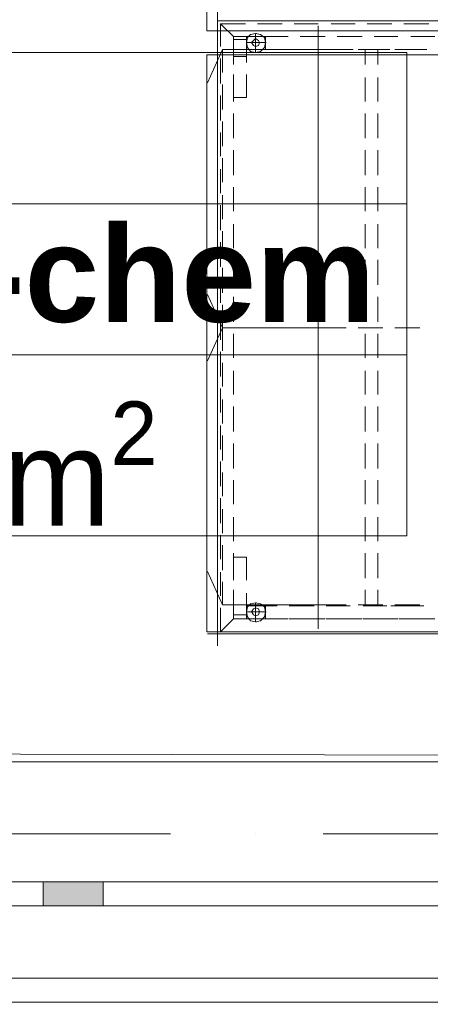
# Model space of a CAD drawing. Header units: millimetres. Extents: x 82175 to 237000, y 24756 to 471700.
# Tile 25 of 256: x 115184 to 116038, y 91874 to 93922. Entities that reach past the tile are written whole.
import ezdxf

# ---------------------------------------------------------------- set-up
doc = ezdxf.new("R2010")
doc.units = ezdxf.units.MM
doc.linetypes.add('Krawędzie ukryte', pattern=[3.912222, 2.822222, -1.09])
doc.linetypes.add('Kropki i Kreski', pattern=[6.702778, 3.527778, -1.763889, 0, -1.411111])
for name, color, linetype in [('- A - ocieplenie', 8, 'Continuous'), ('- strefy pomieszczeń', 8, 'Continuous'), ('2D - Rysunki i Obrazki', 8, 'Continuous'), ('Konstrukcja - Siatka mod', 8, 'Continuous'), ('Konstrukcja - Stropy', 8, 'Continuous'), ('Okna Archicada', 8, 'Continuous')]:
    doc.layers.add(name, color=color, linetype=linetype)
doc.styles.add('STYL_AUTOMATYCZNY_2', font='arial.ttf')
doc.styles.add('STYL_AUTOMATYCZNY_6', font='txt')

msp = doc.modelspace()

# ---------------------------------------------------------------- hatches: boundary and pattern name
at = {"layer": 'Okna Archicada', "linetype": 'Continuous', "lineweight": 13}
for points in [[(115307.5, 92128.9), (115232.5, 92128.9), (115232.5, 92078.9), (115307.5, 92078.9)], [(115307.5, 92078.9), (115357.5, 92078.9), (115357.5, 92128.9), (115307.5, 92128.9)]]:
    msp.add_hatch(color=8, dxfattribs=at).paths.add_polyline_path(points)

# ---------------------------------------------------------------- linework, layer by layer
at = {"layer": '- A - ocieplenie', "color": 8, "linetype": 'Krawędzie ukryte', "lineweight": 20, "ltscale": 100, "flags": 128}
for points in [[(122130, 92078.9), (110530, 92078.9)], [(122330, 91928.9), (110530, 91928.9)], [(110530, 91928.9), (122130, 91928.9)]]:
    msp.add_lwpolyline(points, dxfattribs=at)
at = {"layer": '- strefy pomieszczeń', "color": 8, "linetype": 'Continuous', "lineweight": 13, "ltscale": 100}
for p, q in [((113930.1, 93853.5), (115989.3, 93853.5)), ((115989.3, 93853.5), (115989.3, 93539.2)), ((115989.3, 93539.2), (113930.1, 93539.2)), ((113930.1, 93539.2), (115989.3, 93539.2)), ((115989.3, 93539.2), (115989.3, 93224.9)), ((115989.3, 93224.9), (113930.1, 93224.9)), ((113930.1, 93224.9), (115989.3, 93224.9)), ((115989.3, 93224.9), (115989.3, 92848.4)), ((115989.3, 92848.4), (113930.1, 92848.4))]:
    msp.add_line(p, q, dxfattribs=at)
at = {"layer": '2D - Rysunki i Obrazki', "color": 8, "linetype": 'Continuous', "lineweight": 13, "ltscale": 100, "flags": 128}
for points in [[(115595.3, 95193.1), (115595.3, 93920), (116346, 93920), (116346, 95193.1)], [(115595.3, 95193.1), (115595.3, 93920), (116346, 93920), (116346, 95193.1)], [(116346, 93920), (116346, 95193.1), (115595.3, 95193.1), (115595.3, 93920)], [(115595.3, 95193.1), (115595.3, 93920), (116346, 93920), (116346, 95193.1)], [(115595.3, 95193.1), (115595.3, 93920), (116346, 93920), (116346, 95193.1)], [(116346, 93920), (116346, 95193.1), (115595.3, 95193.1), (115595.3, 93920)], [(115595.3, 95193.1), (115595.3, 93920), (116346, 93920), (116346, 95193.1)], [(116323.3, 95098.9), (116323.3, 93898.9), (115573.3, 93898.9), (115573.3, 95098.9)], [(115595.3, 93920), (115595.3, 92644.7), (116346, 92644.7), (116346, 93920)], [(115595.3, 93920), (115595.3, 92644.7), (116346, 92644.7), (116346, 93920)], [(116346, 92644.7), (116346, 93920), (115595.3, 93920), (115595.3, 92644.7)], [(115595.3, 93920), (115595.3, 92644.7), (116346, 92644.7), (116346, 93920)], [(115595.3, 93920), (115595.3, 92644.7), (116346, 92644.7), (116346, 93920)], [(116346, 92644.7), (116346, 93920), (115595.3, 93920), (115595.3, 92644.7)], [(115595.3, 93920), (115595.3, 92644.7), (116346, 92644.7), (116346, 93920)], [(115655.5, 93886.8), (115655.5, 93859.8), (115694.9, 93859.8), (115694.9, 93886.8)], [(115674.1, 93866), (115680.3, 93868.1), (115682.4, 93874.3), (115680.3, 93878.5), (115674.1, 93882.6), (115670, 93878.5), (115665.8, 93874.3), (115670, 93868.1)], [(115694.9, 93859.8), (115694.9, 93886.8)], [(116323.3, 93848.9), (116323.3, 92648.9), (115573.3, 92648.9), (115573.3, 93848.9)], [(115655.5, 92702.8), (115655.5, 92675.8), (115694.9, 92675.8), (115694.9, 92702.8)], [(115694.9, 92675.8), (115694.9, 92702.8)], [(115674.1, 92682.1), (115680.3, 92684.1), (115682.4, 92690.3), (115680.3, 92696.6), (115674.1, 92698.6), (115670, 92696.6), (115665.8, 92690.3), (115670, 92684.1)]]:
    msp.add_lwpolyline(points, close=True, dxfattribs=at)
for points in [[(115601.6, 93913.7), (115628.5, 93913.7)], [(115601.6, 93913.7), (115628.5, 93913.7)], [(115601.6, 93913.7), (115601.6, 93866)], [(115628.5, 93828.7), (115628.5, 93886.8), (115601.6, 93913.7)], [(115653.4, 93913.7), (115601.6, 93913.7), (115628.5, 93886.8), (115665.8, 93886.8)], [(115601.6, 93913.7), (115653.4, 93913.7)], [(115730.1, 93913.7), (115678.3, 93913.7)], [(115678.3, 93913.7), (115730.1, 93913.7)], [(115804.8, 93913.7), (115755, 93913.7)], [(115755, 93913.7), (115804.8, 93913.7)], [(115804.8, 93909.6), (115804.8, 93231.5)], [(115881.5, 93913.7), (115831.7, 93913.7)], [(115831.7, 93913.7), (115881.5, 93913.7)], [(115958.2, 93913.7), (115906.4, 93913.7)], [(115906.4, 93913.7), (115958.2, 93913.7)], [(116034.9, 93913.7), (115983.1, 93913.7)], [(115983.1, 93913.7), (116034.9, 93913.7)], [(115655.5, 93874.3), (115674.1, 93874.3), (115674.1, 93893)], [(115674.1, 93893), (115663.8, 93890.9), (115657.5, 93884.7), (115655.5, 93874.3), (115657.5, 93864)], [(115674.1, 93893), (115684.5, 93890.9), (115692.8, 93884.7), (115694.9, 93874.3), (115692.8, 93864)], [(115674.1, 93893), (115684.5, 93890.9), (115692.8, 93884.7), (115694.9, 93874.3), (115692.8, 93864)], [(115674.1, 93893), (115676.2, 93893)], [(115628.5, 93880.6), (115628.5, 93832.9)], [(115655.5, 93832.9), (115655.5, 93880.6), (115628.5, 93880.6)], [(115694.9, 93886.8), (115655.5, 93886.8), (115655.5, 93859.8)], [(115694.9, 93886.8), (115655.5, 93886.8), (115655.5, 93859.8)], [(115694.9, 93859.8), (115694.9, 93886.8), (115694.9, 93859.8), (115655.5, 93859.8)], [(115694.9, 93886.8), (115655.5, 93886.8), (115655.5, 93859.8), (115694.9, 93859.8)], [(115674.1, 93853.6), (115663.8, 93855.7), (115657.5, 93864), (115655.5, 93874.3), (115657.5, 93884.7)], [(115674.1, 93853.6), (115663.8, 93855.7), (115657.5, 93864), (115655.5, 93874.3), (115657.5, 93884.7)], [(115655.5, 93874.3), (115657.5, 93874.3)], [(115674.1, 93853.6), (115684.5, 93855.7), (115692.8, 93864), (115694.9, 93874.3), (115692.8, 93884.7)], [(115674.1, 93874.3), (115676.2, 93874.3)], [(115694.9, 93874.3), (115674.1, 93874.3), (115674.1, 93853.6)], [(115674.1, 93874.3), (115676.2, 93874.3)], [(115692.8, 93886.8), (115742.6, 93886.8)], [(115694.9, 93859.8), (115694.9, 93886.8)], [(115694.9, 93886.8), (115694.9, 93859.8), (115726, 93859.8)], [(115694.9, 93874.3), (115696.9, 93874.3)], [(115767.4, 93886.8), (115819.3, 93886.8)], [(115844.2, 93886.8), (115896, 93886.8)], [(115920.9, 93886.8), (115970.6, 93886.8)], [(115997.6, 93886.8), (116047.4, 93886.8)], [(115605.7, 93859.8), (115574.2, 93790.6)], [(115634.7, 93859.8), (115605.7, 93859.8), (115605.7, 93812.1)], [(115605.7, 93859.8), (115854.5, 93859.8)], [(115694.9, 93859.8), (115655.5, 93859.8)], [(115711.5, 93859.8), (115659.6, 93859.8)], [(115674.1, 93853.6), (115676.2, 93853.6)], [(115674.1, 93853.6), (115676.2, 93853.6)], [(115786.1, 93859.8), (115736.3, 93859.8)], [(115750.8, 93859.8), (115802.7, 93859.8)], [(115862.8, 93859.8), (115813.1, 93859.8)], [(115827.6, 93859.8), (115877.3, 93859.8)], [(115939.5, 93859.8), (115887.7, 93859.8)], [(115902.2, 93859.8), (115902.2, 93828.7)], [(115904.3, 93859.8), (115954.1, 93859.8)], [(115929.2, 93828.7), (115929.2, 93859.8)], [(116016.3, 93859.8), (115964.4, 93859.8)], [(115978.9, 93859.8), (116030.8, 93859.8)], [(115601.6, 93841.2), (115601.6, 93789.3)], [(115628.5, 93845.3), (115655.5, 93845.3)], [(115655.5, 93845.3), (115628.5, 93845.3)], [(115628.5, 93808), (115628.5, 93760.3), (115655.5, 93760.3), (115655.5, 93808)], [(115605.7, 93787.2), (115605.7, 93735.4)], [(115628.5, 93752), (115628.5, 93801.8)], [(115902.2, 93801.8), (115902.2, 93752)], [(115929.2, 93752), (115929.2, 93801.8)], [(115601.6, 93764.4), (115601.6, 93712.6)], [(115628.5, 93675.3), (115628.5, 93727.1)], [(115902.2, 93727.1), (115902.2, 93675.3)], [(115929.2, 93675.3), (115929.2, 93727.1)], [(115605.7, 93710.5), (115605.7, 93658.7)], [(115601.6, 93687.7), (115601.6, 93638)], [(115628.5, 93598.6), (115628.5, 93650.4)], [(115902.2, 93650.4), (115902.2, 93598.6)], [(115929.2, 93598.6), (115929.2, 93650.4)], [(115605.7, 93633.8), (115605.7, 93584)], [(115601.6, 93611), (115601.6, 93561.2)], [(115628.5, 93523.9), (115628.5, 93573.7)], [(115902.2, 93573.7), (115902.2, 93523.9)], [(115929.2, 93523.9), (115929.2, 93573.7)], [(115605.7, 93557.1), (115605.7, 93507.3)], [(115601.6, 93536.3), (115601.6, 93484.5)], [(115605.7, 93482.4), (115605.7, 93430.6)], [(115628.5, 93447.2), (115628.5, 93497)], [(115902.2, 93497), (115902.2, 93447.2)], [(115929.2, 93447.2), (115929.2, 93497)], [(115601.6, 93459.6), (115601.6, 93407.8)], [(115628.5, 93370.5), (115628.5, 93422.3)], [(115902.2, 93422.3), (115902.2, 93370.5)], [(115929.2, 93370.5), (115929.2, 93422.3)], [(115605.7, 93405.7), (115605.7, 93353.9)], [(115601.6, 93382.9), (115601.6, 93333.1)], [(115605.7, 93281.3), (115574.2, 93350.6)], [(115628.5, 93293.7), (115628.5, 93345.6)], [(115902.2, 93345.6), (115902.2, 93293.7)], [(115929.2, 93293.7), (115929.2, 93345.6)], [(115605.7, 93329), (115605.7, 93281.3), (115634.7, 93281.3)], [(115804.8, 93333.1), (115804.8, 92655.1)], [(115601.6, 93306.2), (115601.6, 93256.4)], [(115605.7, 93281.3), (115574.2, 93212.7)], [(115634.7, 93281.3), (115605.7, 93281.3), (115605.7, 93233.6)], [(115605.7, 93281.3), (115854.5, 93281.3)], [(115605.7, 93281.3), (115854.5, 93281.3)], [(115711.5, 93281.3), (115659.6, 93281.3)], [(115659.6, 93281.3), (115711.5, 93281.3)], [(115786.1, 93281.3), (115736.3, 93281.3)], [(115736.3, 93281.3), (115786.1, 93281.3)], [(115862.8, 93281.3), (115813.1, 93281.3)], [(115813.1, 93281.3), (115862.8, 93281.3)], [(115939.5, 93281.3), (115887.7, 93281.3)], [(115887.7, 93281.3), (115939.5, 93281.3)], [(116016.3, 93281.3), (115964.4, 93281.3)], [(115964.4, 93281.3), (116016.3, 93281.3)], [(115628.5, 93219.1), (115628.5, 93268.9)], [(115902.2, 93268.9), (115902.2, 93219.1)], [(115929.2, 93219.1), (115929.2, 93268.9)], [(115601.6, 93231.5), (115601.6, 93179.7)], [(115605.7, 93208.7), (115605.7, 93159)], [(115628.5, 93142.4), (115628.5, 93192.1)], [(115902.2, 93192.1), (115902.2, 93142.4)], [(115929.2, 93142.4), (115929.2, 93192.1)], [(115601.6, 93154.8), (115601.6, 93105.1)], [(115605.7, 93132), (115605.7, 93082.2)], [(115628.5, 93065.7), (115628.5, 93117.5)], [(115902.2, 93117.5), (115902.2, 93065.7)], [(115929.2, 93065.7), (115929.2, 93117.5)], [(115601.6, 93078.1), (115601.6, 93028.3)], [(115605.7, 93057.4), (115605.7, 93005.5)], [(115628.5, 92988.9), (115628.5, 93040.8)], [(115902.2, 93040.8), (115902.2, 92988.9)], [(115929.2, 92988.9), (115929.2, 93040.8)], [(115601.6, 93003.4), (115601.6, 92951.6)], [(115605.7, 92980.6), (115605.7, 92930.9)], [(115628.5, 92914.3), (115628.5, 92964.1)], [(115902.2, 92964.1), (115902.2, 92914.3)], [(115929.2, 92914.3), (115929.2, 92964.1)], [(115601.6, 92926.7), (115601.6, 92874.9)], [(115605.7, 92903.9), (115605.7, 92854.2)], [(115628.5, 92837.6), (115628.5, 92887.3)], [(115902.2, 92887.3), (115902.2, 92837.6)], [(115929.2, 92837.6), (115929.2, 92887.3)], [(115601.6, 92850), (115601.6, 92800.2)], [(115605.7, 92829.3), (115605.7, 92777.4)], [(115628.5, 92760.8), (115628.5, 92812.7)], [(115628.5, 92804.4), (115628.5, 92756.7)], [(115655.5, 92756.7), (115655.5, 92804.4), (115628.5, 92804.4)], [(115902.2, 92812.7), (115902.2, 92760.8)], [(115929.2, 92760.8), (115929.2, 92812.7)], [(115605.7, 92704.9), (115574.2, 92774.1)], [(115601.6, 92773.3), (115601.6, 92723.5)], [(115605.7, 92752.6), (115605.7, 92704.9), (115634.7, 92704.9)], [(115601.6, 92698.6), (115601.6, 92648.9), (115628.5, 92675.8), (115628.5, 92736)], [(115628.5, 92729.7), (115628.5, 92684.1), (115655.5, 92684.1), (115655.5, 92729.7)], [(115902.2, 92736), (115902.2, 92702.8)], [(115929.2, 92702.8), (115929.2, 92736)], [(115605.7, 92704.9), (115854.5, 92704.9)], [(115655.5, 92690.3), (115674.1, 92690.3), (115674.1, 92709)], [(115674.1, 92709), (115663.8, 92706.9), (115657.5, 92700.7), (115655.5, 92690.3), (115657.5, 92680)], [(115682.4, 92702.8), (115655.5, 92702.8), (115655.5, 92675.8)], [(115694.9, 92702.8), (115655.5, 92702.8), (115655.5, 92675.8)], [(115694.9, 92675.8), (115694.9, 92702.8), (115694.9, 92675.8), (115655.5, 92675.8)], [(115694.9, 92702.8), (115655.5, 92702.8), (115655.5, 92675.8), (115694.9, 92675.8)], [(115674.1, 92669.6), (115663.8, 92671.7), (115657.5, 92680), (115655.5, 92690.3), (115657.5, 92700.7)], [(115674.1, 92669.6), (115663.8, 92671.7), (115657.5, 92680), (115655.5, 92690.3), (115657.5, 92700.7)], [(115659.6, 92704.9), (115711.5, 92704.9)], [(115674.1, 92709), (115684.5, 92706.9), (115692.8, 92700.7), (115694.9, 92690.3), (115692.8, 92680)], [(115674.1, 92709), (115684.5, 92706.9), (115692.8, 92700.7), (115694.9, 92690.3), (115692.8, 92680)], [(115674.1, 92709), (115676.2, 92709)], [(115674.1, 92669.6), (115684.5, 92671.7), (115692.8, 92680), (115694.9, 92690.3), (115692.8, 92700.7)], [(115719.7, 92702.8), (115682.4, 92702.8)], [(115736.3, 92704.9), (115786.1, 92704.9)], [(115796.5, 92702.8), (115744.6, 92702.8)], [(115813.1, 92704.9), (115862.8, 92704.9)], [(115871.1, 92702.8), (115821.3, 92702.8)], [(115887.7, 92704.9), (115939.5, 92704.9)], [(115947.8, 92702.8), (115898.1, 92702.8)], [(115956.1, 92702.8), (115985.2, 92702.8)], [(115956.1, 92702.8), (115985.2, 92702.8)], [(115964.4, 92704.9), (116016.3, 92704.9)], [(116024.6, 92702.8), (115972.7, 92702.8)], [(115655.5, 92690.3), (115657.5, 92690.3)], [(115674.1, 92690.3), (115676.2, 92690.3)], [(115694.9, 92690.3), (115674.1, 92690.3), (115674.1, 92669.6)], [(115674.1, 92690.3), (115676.2, 92690.3)], [(115694.9, 92690.3), (115696.9, 92690.3)], [(115665.8, 92675.8), (115628.5, 92675.8), (115601.6, 92648.9)], [(115655.5, 92675.8), (115682.4, 92675.8)], [(115674.1, 92669.6), (115676.2, 92669.6)], [(115674.1, 92669.6), (115676.2, 92669.6)], [(115682.4, 92675.8), (115719.7, 92675.8)], [(115742.6, 92675.8), (115692.8, 92675.8)], [(115744.6, 92675.8), (115796.5, 92675.8)], [(115819.3, 92675.8), (115767.4, 92675.8)], [(115821.3, 92675.8), (115871.1, 92675.8)], [(115896, 92675.8), (115844.2, 92675.8)], [(115898.1, 92675.8), (115947.8, 92675.8)], [(115970.6, 92675.8), (115920.9, 92675.8)], [(115972.7, 92675.8), (116024.6, 92675.8)], [(116047.4, 92675.8), (115997.6, 92675.8)], [(115574.2, 92644.7), (117120.6, 92644.7)], [(115595.3, 92644.7), (115595.3, 92619.9)], [(115595.3, 92644.7), (115595.3, 92619.9)], [(115653.4, 92648.9), (115601.6, 92648.9)], [(115601.6, 92648.9), (115653.4, 92648.9)], [(115730.1, 92648.9), (115678.3, 92648.9)], [(115678.3, 92648.9), (115730.1, 92648.9)], [(115804.8, 92648.9), (115755, 92648.9)], [(115755, 92648.9), (115804.8, 92648.9)], [(115881.5, 92648.9), (115831.7, 92648.9)], [(115831.7, 92648.9), (115881.5, 92648.9)], [(115958.2, 92648.9), (115906.4, 92648.9)], [(115906.4, 92648.9), (115958.2, 92648.9)], [(116034.9, 92648.9), (115983.1, 92648.9)], [(115983.1, 92648.9), (116034.9, 92648.9)]]:
    msp.add_lwpolyline(points, dxfattribs=at)
at = {"layer": 'Konstrukcja - Siatka mod', "color": 8, "linetype": 'Kropki i Kreski', "lineweight": 13, "ltscale": 100}
msp.add_line((93022.5, 92228.9), (122467, 92228.9), dxfattribs=at)
at = {"layer": 'Konstrukcja - Stropy', "color": 8, "linetype": 'Continuous', "lineweight": 13, "ltscale": 100, "flags": 128}
msp.add_lwpolyline([(107140, 97428.9), (110440, 97428.9), (110440, 92404.9), (122460, 92378.9), (122510, 104858.9), (95470, 104858.9), (95470, 92228.9), (107140, 92228.9)], close=True, dxfattribs=at)
at = {"layer": 'Okna Archicada', "color": 8, "linetype": 'Continuous', "lineweight": 13, "ltscale": 100}
for p, q in [((116222.5, 92378.9), (113442.5, 92378.9)), ((115232.5, 92128.9), (114432.5, 92128.9)), ((115307.5, 92128.9), (115232.5, 92128.9)), ((115232.5, 92128.9), (115232.5, 92078.9)), ((115357.5, 92128.9), (115307.5, 92128.9)), ((115357.5, 92078.9), (115357.5, 92128.9)), ((116172.5, 92128.9), (115357.5, 92128.9)), ((116222.5, 92078.9), (113442.5, 92078.9)), ((116180, 92078.9), (113485, 92078.9)), ((114432.5, 92078.9), (115232.5, 92078.9)), ((115232.5, 92078.9), (115307.5, 92078.9)), ((115307.5, 92078.9), (115357.5, 92078.9)), ((115357.5, 92078.9), (116172.5, 92078.9)), ((116180, 91878.9), (113485, 91878.9))]:
    msp.add_line(p, q, dxfattribs=at)

# ---------------------------------------------------------------- texts
at = {"layer": '- strefy pomieszczeń', "color": 8, "linetype": 'Continuous', "lineweight": 13, "char_height": 200, "attachment_point": 1}
for s, insert, style in [('\\A1;{\\pql;\\pt0,100;\\fArial|b1|i0|c238|p0;\\W1.000000;Lab. bio-chem\\fArial|b1|i0|c238|p0;\\W1.000000;\\A1{\\H.66x;\\S^  ;}\\fArial|b1|i0|c238|p0;\\W1.000000;\\fArial|b1|i0|c238|p0;\\W1.000000;\\A1{\\H.66x;\\S^  ;}}', (114030.1, 93493.5), 'STYL_AUTOMATYCZNY_2'), ('\\A1;{\\pql;\\pt0,500;\\fGeneva CE|b0|i0|c0|p0;\\W1.000000;A: 42,25\\fGeneva CE|b0|i0|c0|p0;\\W1.000000;\\A1{\\H.66x;\\S^  ;}\\fGeneva CE|b0|i0|c0|p0;\\W1.000000; m\\fGeneva CE|b0|i0|c0|p0;\\W1.000000;\\A1{\\H.66x;\\S2^  ;}}', (114030.1, 93128), 'STYL_AUTOMATYCZNY_6')]:
    msp.add_mtext(s, dxfattribs=dict(at, insert=insert, style=style))

doc.saveas('drawing.dxf')
